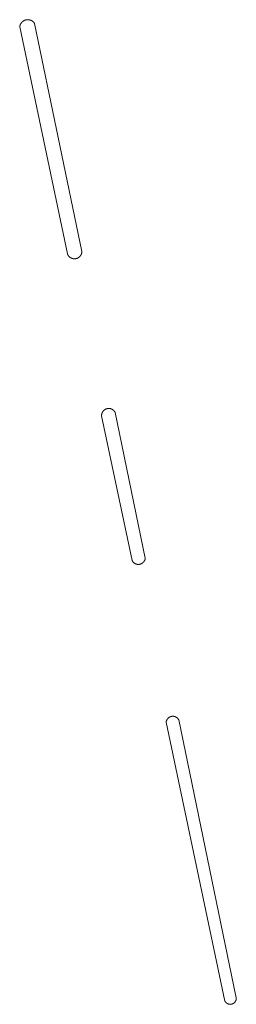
# Model space of a CAD drawing. Extents: x 212171 to 228808, y 571701 to 593093.
# Tile 7 of 97: x 213714 to 213726, y 580405 to 580461. Entities that reach past the tile are written whole.
import ezdxf

# ---------------------------------------------------------------- set-up
doc = ezdxf.new("R2010")
doc.units = 0
doc.layers.add('016 Alles planjaar 2023', color=72, linetype='Continuous', lineweight=20, true_color=0x1e90ff)

msp = doc.modelspace()

# ---------------------------------------------------------------- hatches: boundary and pattern name
at = {"layer": '016 Alles planjaar 2023', "true_color": 0x1e90ff}
h = msp.add_hatch(dxfattribs=at)
h.set_pattern_fill('DQ_CLEAR', color=72, style=0)
h.set_pattern_definition([])
h.paths.add_polyline_path([(213713.662, 580460.167), (213716.358, 580447.323), (213716.36, 580447.316), (213716.363, 580447.31), (213716.365, 580447.303), (213716.368, 580447.297), (213716.37, 580447.291), (213716.373, 580447.284), (213716.376, 580447.278), (213716.379, 580447.272), (213716.382, 580447.265), (213716.385, 580447.259), (213716.388, 580447.253), (213716.392, 580447.247), (213716.395, 580447.241), (213716.399, 580447.235), (213716.402, 580447.229), (213716.406, 580447.224), (213716.41, 580447.218), (213716.414, 580447.212), (213716.418, 580447.206), (213716.422, 580447.201), (213716.426, 580447.195), (213716.43, 580447.19), (213716.435, 580447.185), (213716.439, 580447.179), (213716.444, 580447.174), (213716.449, 580447.169), (213716.453, 580447.164), (213716.458, 580447.159), (213716.463, 580447.154), (213716.468, 580447.149), (213716.473, 580447.145), (213716.478, 580447.14), (213716.483, 580447.135), (213716.489, 580447.131), (213716.494, 580447.127), (213716.499, 580447.122), (213716.505, 580447.118), (213716.51, 580447.114), (213716.516, 580447.11), (213716.522, 580447.106), (213716.528, 580447.102), (213716.533, 580447.099), (213716.539, 580447.095), (213716.545, 580447.091), (213716.551, 580447.088), (213716.557, 580447.085), (213716.563, 580447.081), (213716.57, 580447.078), (213716.576, 580447.075), (213716.582, 580447.072), (213716.588, 580447.069), (213716.595, 580447.067), (213716.601, 580447.064), (213716.608, 580447.062), (213716.614, 580447.059), (213716.621, 580447.057), (213716.627, 580447.055), (213716.634, 580447.053), (213716.64, 580447.051), (213716.647, 580447.049), (213716.654, 580447.047), (213716.66, 580447.045), (213716.667, 580447.044), (213716.674, 580447.042), (213716.681, 580447.041), (213716.688, 580447.04), (213716.694, 580447.039), (213716.701, 580447.038), (213716.708, 580447.037), (213716.715, 580447.036), (213716.722, 580447.035), (213716.729, 580447.035), (213716.736, 580447.035), (213716.743, 580447.034), (213716.75, 580447.034), (213716.756, 580447.034), (213716.763, 580447.034), (213716.77, 580447.034), (213716.777, 580447.034), (213716.784, 580447.035), (213716.791, 580447.035), (213716.798, 580447.036), (213716.805, 580447.037), (213716.812, 580447.038), (213716.819, 580447.039), (213716.825, 580447.04), (213716.832, 580447.041), (213716.839, 580447.042), (213716.846, 580447.043), (213716.853, 580447.045), (213716.859, 580447.047), (213716.866, 580447.048), (213716.873, 580447.05), (213716.879, 580447.052), (213716.886, 580447.054), (213716.892, 580447.056), (213716.899, 580447.059), (213716.905, 580447.061), (213716.912, 580447.064), (213716.918, 580447.066), (213716.925, 580447.069), (213716.931, 580447.072), (213716.937, 580447.075), (213716.944, 580447.078), (213716.95, 580447.081), (213716.956, 580447.084), (213716.962, 580447.087), (213716.968, 580447.091), (213716.974, 580447.094), (213716.98, 580447.098), (213716.986, 580447.102), (213716.991, 580447.105), (213716.997, 580447.109), (213717.003, 580447.113), (213717.008, 580447.117), (213717.014, 580447.121), (213717.019, 580447.126), (213717.025, 580447.13), (213717.03, 580447.135), (213717.035, 580447.139), (213717.04, 580447.144), (213717.045, 580447.148), (213717.05, 580447.153), (213717.055, 580447.158), (213717.06, 580447.163), (213717.065, 580447.168), (213717.07, 580447.173), (213717.074, 580447.178), (213717.079, 580447.184), (213717.083, 580447.189), (213717.087, 580447.194), (213717.092, 580447.2), (213717.096, 580447.205), (213717.1, 580447.211), (213717.104, 580447.217), (213717.108, 580447.222), (213717.111, 580447.228), (213717.115, 580447.234), (213717.119, 580447.24), (213717.122, 580447.246), (213717.126, 580447.252), (213717.129, 580447.258), (213717.132, 580447.264), (213717.135, 580447.27), (213717.138, 580447.277), (213717.141, 580447.283), (213717.144, 580447.289), (213717.146, 580447.296), (213717.149, 580447.302), (213717.151, 580447.309), (213717.154, 580447.315), (213717.156, 580447.322), (213717.158, 580447.328), (213717.16, 580447.335), (213717.162, 580447.342), (213717.164, 580447.348), (213717.165, 580447.355), (213717.167, 580447.362), (213717.169, 580447.368), (213717.17, 580447.375), (213717.171, 580447.382), (213717.172, 580447.389), (213717.173, 580447.396), (213717.174, 580447.403), (213717.175, 580447.409), (213717.176, 580447.416), (213717.176, 580447.423), (213717.177, 580447.43), (213717.177, 580447.437), (213714.507, 580460.359), (213714.503, 580460.365), (213714.499, 580460.372), (213714.495, 580460.378), (213714.491, 580460.384), (213714.486, 580460.391), (213714.482, 580460.397), (213714.477, 580460.403), (213714.472, 580460.409), (213714.468, 580460.414), (213714.463, 580460.42), (213714.458, 580460.426), (213714.453, 580460.431), (213714.448, 580460.437), (213714.442, 580460.442), (213714.437, 580460.448), (213714.432, 580460.453), (213714.426, 580460.458), (213714.42, 580460.463), (213714.415, 580460.468), (213714.409, 580460.473), (213714.403, 580460.478), (213714.397, 580460.483), (213714.391, 580460.487), (213714.385, 580460.492), (213714.379, 580460.496), (213714.373, 580460.501), (213714.366, 580460.505), (213714.36, 580460.509), (213714.354, 580460.513), (213714.347, 580460.517), (213714.341, 580460.52), (213714.334, 580460.524), (213714.327, 580460.528), (213714.321, 580460.531), (213714.314, 580460.534), (213714.307, 580460.538), (213714.3, 580460.541), (213714.293, 580460.544), (213714.286, 580460.547), (213714.279, 580460.549), (213714.272, 580460.552), (213714.265, 580460.555), (213714.258, 580460.557), (213714.251, 580460.559), (213714.243, 580460.561), (213714.236, 580460.563), (213714.229, 580460.565), (213714.221, 580460.567), (213714.214, 580460.569), (213714.207, 580460.57), (213714.199, 580460.572), (213714.192, 580460.573), (213714.184, 580460.574), (213714.177, 580460.575), (213714.169, 580460.576), (213714.162, 580460.577), (213714.154, 580460.578), (213714.147, 580460.578), (213714.139, 580460.579), (213714.132, 580460.579), (213714.124, 580460.579), (213714.116, 580460.579), (213714.109, 580460.579), (213714.101, 580460.579), (213714.094, 580460.579), (213714.086, 580460.578), (213714.079, 580460.578), (213714.071, 580460.577), (213714.064, 580460.576), (213714.056, 580460.575), (213714.049, 580460.574), (213714.041, 580460.573), (213714.034, 580460.572), (213714.026, 580460.57), (213714.019, 580460.569), (213714.012, 580460.567), (213714.004, 580460.565), (213713.997, 580460.563), (213713.99, 580460.561), (213713.982, 580460.559), (213713.975, 580460.557), (213713.968, 580460.555), (213713.961, 580460.552), (213713.954, 580460.549), (213713.947, 580460.547), (213713.94, 580460.544), (213713.933, 580460.541), (213713.926, 580460.538), (213713.919, 580460.535), (213713.912, 580460.531), (213713.905, 580460.528), (213713.899, 580460.524), (213713.892, 580460.521), (213713.886, 580460.517), (213713.879, 580460.513), (213713.873, 580460.509), (213713.866, 580460.505), (213713.86, 580460.501), (213713.854, 580460.496), (213713.848, 580460.492), (213713.842, 580460.487), (213713.836, 580460.483), (213713.83, 580460.478), (213713.824, 580460.473), (213713.818, 580460.468), (213713.812, 580460.463), (213713.807, 580460.458), (213713.801, 580460.453), (213713.796, 580460.448), (213713.791, 580460.443), (213713.785, 580460.437), (213713.78, 580460.432), (213713.775, 580460.426), (213713.77, 580460.42), (213713.765, 580460.415), (213713.76, 580460.409), (213713.756, 580460.403), (213713.751, 580460.397), (213713.747, 580460.391), (213713.742, 580460.385), (213713.738, 580460.378), (213713.734, 580460.372), (213713.73, 580460.366), (213713.726, 580460.359), (213713.722, 580460.353), (213713.718, 580460.346), (213713.714, 580460.339), (213713.711, 580460.333), (213713.708, 580460.326), (213713.704, 580460.319), (213713.701, 580460.312), (213713.698, 580460.305), (213713.695, 580460.299), (213713.692, 580460.292), (213713.689, 580460.284), (213713.687, 580460.277), (213713.684, 580460.27), (213713.682, 580460.263), (213713.68, 580460.256), (213713.678, 580460.249), (213713.675, 580460.241), (213713.674, 580460.234), (213713.672, 580460.227), (213713.67, 580460.219), (213713.669, 580460.212), (213713.667, 580460.204), (213713.666, 580460.197), (213713.665, 580460.19), (213713.664, 580460.182), (213713.663, 580460.175), (213713.662, 580460.167)])
h = msp.add_hatch(dxfattribs=at)
h.set_pattern_fill('DQ_CLEAR', color=72, style=0)
h.set_pattern_definition([])
h.paths.add_polyline_path([(213720.764, 580430.074), (213719.059, 580438.328), (213719.056, 580438.334), (213719.053, 580438.34), (213719.05, 580438.346), (213719.046, 580438.352), (213719.043, 580438.357), (213719.039, 580438.363), (213719.036, 580438.369), (213719.032, 580438.374), (213719.028, 580438.38), (213719.025, 580438.385), (213719.021, 580438.391), (213719.017, 580438.396), (213719.012, 580438.401), (213719.008, 580438.406), (213719.004, 580438.412), (213718.999, 580438.417), (213718.995, 580438.422), (213718.99, 580438.426), (213718.986, 580438.431), (213718.981, 580438.436), (213718.976, 580438.441), (213718.971, 580438.445), (213718.966, 580438.45), (213718.961, 580438.454), (213718.956, 580438.459), (213718.951, 580438.463), (213718.946, 580438.467), (213718.941, 580438.471), (213718.935, 580438.475), (213718.93, 580438.479), (213718.924, 580438.483), (213718.919, 580438.487), (213718.913, 580438.49), (213718.908, 580438.494), (213718.902, 580438.497), (213718.896, 580438.5), (213718.89, 580438.504), (213718.884, 580438.507), (213718.878, 580438.51), (213718.872, 580438.513), (213718.866, 580438.516), (213718.86, 580438.518), (213718.854, 580438.521), (213718.848, 580438.524), (213718.842, 580438.526), (213718.835, 580438.528), (213718.829, 580438.531), (213718.823, 580438.533), (213718.816, 580438.535), (213718.81, 580438.537), (213718.803, 580438.539), (213718.797, 580438.54), (213718.79, 580438.542), (213718.784, 580438.543), (213718.777, 580438.545), (213718.771, 580438.546), (213718.764, 580438.547), (213718.758, 580438.548), (213718.751, 580438.549), (213718.744, 580438.55), (213718.738, 580438.551), (213718.731, 580438.552), (213718.724, 580438.552), (213718.718, 580438.552), (213718.711, 580438.553), (213718.704, 580438.553), (213718.698, 580438.553), (213718.691, 580438.553), (213718.684, 580438.553), (213718.678, 580438.553), (213718.671, 580438.552), (213718.664, 580438.552), (213718.658, 580438.551), (213718.651, 580438.55), (213718.644, 580438.55), (213718.638, 580438.549), (213718.631, 580438.548), (213718.624, 580438.546), (213718.618, 580438.545), (213718.611, 580438.544), (213718.605, 580438.542), (213718.598, 580438.541), (213718.592, 580438.539), (213718.585, 580438.537), (213718.579, 580438.535), (213718.573, 580438.533), (213718.566, 580438.531), (213718.56, 580438.529), (213718.554, 580438.527), (213718.547, 580438.524), (213718.541, 580438.522), (213718.535, 580438.519), (213718.529, 580438.517), (213718.523, 580438.514), (213718.517, 580438.511), (213718.511, 580438.508), (213718.505, 580438.505), (213718.499, 580438.501), (213718.493, 580438.498), (213718.488, 580438.495), (213718.482, 580438.491), (213718.476, 580438.488), (213718.471, 580438.484), (213718.465, 580438.48), (213718.46, 580438.476), (213718.454, 580438.472), (213718.449, 580438.468), (213718.444, 580438.464), (213718.439, 580438.46), (213718.433, 580438.455), (213718.428, 580438.451), (213718.423, 580438.447), (213718.419, 580438.442), (213718.414, 580438.437), (213718.409, 580438.433), (213718.404, 580438.428), (213718.4, 580438.423), (213718.395, 580438.418), (213718.391, 580438.413), (213718.386, 580438.408), (213718.382, 580438.403), (213718.378, 580438.398), (213718.374, 580438.392), (213718.37, 580438.387), (213718.366, 580438.381), (213718.362, 580438.376), (213718.359, 580438.37), (213718.355, 580438.365), (213718.351, 580438.359), (213718.348, 580438.353), (213718.345, 580438.347), (213718.341, 580438.342), (213718.338, 580438.336), (213718.335, 580438.33), (213718.332, 580438.324), (213718.329, 580438.318), (213718.327, 580438.312), (213718.324, 580438.305), (213718.322, 580438.299), (213718.319, 580438.293), (213718.317, 580438.287), (213718.315, 580438.28), (213718.312, 580438.274), (213718.31, 580438.268), (213718.308, 580438.261), (213718.307, 580438.255), (213718.305, 580438.248), (213718.303, 580438.242), (213718.302, 580438.235), (213718.301, 580438.229), (213718.299, 580438.222), (213718.298, 580438.216), (213718.297, 580438.209), (213718.296, 580438.202), (213718.295, 580438.196), (213718.295, 580438.189), (213718.294, 580438.182), (213718.293, 580438.176), (213718.293, 580438.169), (213718.293, 580438.162), (213718.293, 580438.156), (213718.293, 580438.149), (213718.293, 580438.142), (213718.293, 580438.136), (213718.293, 580438.129), (213720.017, 580429.938), (213720.02, 580429.932), (213720.023, 580429.926), (213720.026, 580429.921), (213720.029, 580429.915), (213720.033, 580429.909), (213720.036, 580429.904), (213720.039, 580429.898), (213720.043, 580429.893), (213720.047, 580429.888), (213720.05, 580429.882), (213720.054, 580429.877), (213720.058, 580429.872), (213720.062, 580429.867), (213720.066, 580429.862), (213720.07, 580429.857), (213720.075, 580429.852), (213720.079, 580429.847), (213720.083, 580429.842), (213720.088, 580429.837), (213720.093, 580429.833), (213720.097, 580429.828), (213720.102, 580429.824), (213720.107, 580429.819), (213720.112, 580429.815), (213720.116, 580429.811), (213720.121, 580429.807), (213720.127, 580429.803), (213720.132, 580429.799), (213720.137, 580429.795), (213720.142, 580429.791), (213720.147, 580429.787), (213720.153, 580429.784), (213720.158, 580429.78), (213720.164, 580429.777), (213720.169, 580429.773), (213720.175, 580429.77), (213720.181, 580429.767), (213720.186, 580429.764), (213720.192, 580429.761), (213720.198, 580429.758), (213720.204, 580429.755), (213720.21, 580429.752), (213720.216, 580429.75), (213720.222, 580429.747), (213720.228, 580429.745), (213720.234, 580429.742), (213720.24, 580429.74), (213720.246, 580429.738), (213720.252, 580429.736), (213720.258, 580429.734), (213720.265, 580429.732), (213720.271, 580429.731), (213720.277, 580429.729), (213720.284, 580429.728), (213720.29, 580429.726), (213720.296, 580429.725), (213720.303, 580429.724), (213720.309, 580429.723), (213720.316, 580429.722), (213720.322, 580429.721), (213720.328, 580429.72), (213720.335, 580429.719), (213720.341, 580429.719), (213720.348, 580429.718), (213720.354, 580429.718), (213720.361, 580429.718), (213720.367, 580429.718), (213720.374, 580429.718), (213720.38, 580429.718), (213720.387, 580429.718), (213720.393, 580429.718), (213720.4, 580429.719), (213720.406, 580429.719), (213720.413, 580429.72), (213720.419, 580429.721), (213720.426, 580429.722), (213720.432, 580429.723), (213720.439, 580429.724), (213720.445, 580429.725), (213720.451, 580429.726), (213720.458, 580429.727), (213720.464, 580429.729), (213720.47, 580429.73), (213720.477, 580429.732), (213720.483, 580429.734), (213720.489, 580429.736), (213720.495, 580429.738), (213720.501, 580429.74), (213720.508, 580429.742), (213720.514, 580429.744), (213720.52, 580429.747), (213720.526, 580429.749), (213720.532, 580429.752), (213720.538, 580429.755), (213720.543, 580429.757), (213720.549, 580429.76), (213720.555, 580429.763), (213720.561, 580429.766), (213720.566, 580429.77), (213720.572, 580429.773), (213720.578, 580429.776), (213720.583, 580429.78), (213720.589, 580429.783), (213720.594, 580429.787), (213720.599, 580429.79), (213720.605, 580429.794), (213720.61, 580429.798), (213720.615, 580429.802), (213720.62, 580429.806), (213720.625, 580429.81), (213720.63, 580429.815), (213720.635, 580429.819), (213720.64, 580429.823), (213720.644, 580429.828), (213720.649, 580429.832), (213720.654, 580429.837), (213720.658, 580429.842), (213720.663, 580429.846), (213720.667, 580429.851), (213720.671, 580429.856), (213720.675, 580429.861), (213720.679, 580429.866), (213720.684, 580429.871), (213720.687, 580429.876), (213720.691, 580429.882), (213720.695, 580429.887), (213720.699, 580429.892), (213720.702, 580429.898), (213720.706, 580429.903), (213720.709, 580429.909), (213720.713, 580429.914), (213720.716, 580429.92), (213720.719, 580429.926), (213720.722, 580429.931), (213720.725, 580429.937), (213720.728, 580429.943), (213720.73, 580429.949), (213720.733, 580429.955), (213720.736, 580429.961), (213720.738, 580429.967), (213720.74, 580429.973), (213720.743, 580429.979), (213720.745, 580429.985), (213720.747, 580429.991), (213720.749, 580429.998), (213720.751, 580430.004), (213720.752, 580430.01), (213720.754, 580430.016), (213720.756, 580430.023), (213720.757, 580430.029), (213720.758, 580430.035), (213720.759, 580430.042), (213720.761, 580430.048), (213720.762, 580430.055), (213720.763, 580430.061), (213720.763, 580430.068), (213720.764, 580430.074)])
h = msp.add_hatch(dxfattribs=at)
h.set_pattern_fill('DQ_CLEAR', color=72, style=0)
h.set_pattern_definition([])
h.paths.add_polyline_path([(213725.269, 580404.978), (213725.272, 580404.973), (213725.274, 580404.968), (213725.277, 580404.963), (213725.28, 580404.958), (213725.283, 580404.954), (213725.286, 580404.949), (213725.289, 580404.944), (213725.293, 580404.94), (213725.296, 580404.935), (213725.299, 580404.931), (213725.303, 580404.926), (213725.306, 580404.922), (213725.31, 580404.917), (213725.314, 580404.913), (213725.317, 580404.909), (213725.321, 580404.905), (213725.325, 580404.901), (213725.329, 580404.897), (213725.333, 580404.893), (213725.337, 580404.889), (213725.341, 580404.885), (213725.345, 580404.881), (213725.35, 580404.878), (213725.354, 580404.874), (213725.358, 580404.871), (213725.363, 580404.867), (213725.367, 580404.864), (213725.372, 580404.86), (213725.376, 580404.857), (213725.381, 580404.854), (213725.386, 580404.851), (213725.391, 580404.848), (213725.395, 580404.845), (213725.4, 580404.842), (213725.405, 580404.839), (213725.41, 580404.837), (213725.415, 580404.834), (213725.42, 580404.831), (213725.425, 580404.829), (213725.43, 580404.827), (213725.435, 580404.824), (213725.441, 580404.822), (213725.446, 580404.82), (213725.451, 580404.818), (213725.456, 580404.816), (213725.462, 580404.814), (213725.467, 580404.813), (213725.472, 580404.811), (213725.478, 580404.809), (213725.483, 580404.808), (213725.489, 580404.806), (213725.494, 580404.805), (213725.5, 580404.804), (213725.505, 580404.803), (213725.511, 580404.802), (213725.516, 580404.801), (213725.522, 580404.8), (213725.527, 580404.799), (213725.533, 580404.799), (213725.539, 580404.798), (213725.544, 580404.798), (213725.55, 580404.797), (213725.555, 580404.797), (213725.561, 580404.797), (213725.567, 580404.797), (213725.572, 580404.796), (213725.578, 580404.797), (213725.584, 580404.797), (213725.589, 580404.797), (213725.595, 580404.797), (213725.6, 580404.798), (213725.606, 580404.798), (213725.612, 580404.799), (213725.617, 580404.8), (213725.623, 580404.801), (213725.628, 580404.801), (213725.634, 580404.802), (213725.639, 580404.803), (213725.645, 580404.805), (213725.65, 580404.806), (213725.656, 580404.807), (213725.661, 580404.809), (213725.667, 580404.81), (213725.672, 580404.812), (213725.677, 580404.814), (213725.683, 580404.815), (213725.688, 580404.817), (213725.693, 580404.819), (213725.699, 580404.821), (213725.704, 580404.824), (213725.709, 580404.826), (213725.714, 580404.828), (213725.719, 580404.831), (213725.724, 580404.833), (213725.729, 580404.836), (213725.734, 580404.838), (213725.739, 580404.841), (213725.744, 580404.844), (213725.749, 580404.847), (213725.754, 580404.85), (213725.758, 580404.853), (213725.763, 580404.856), (213725.768, 580404.859), (213725.772, 580404.862), (213725.777, 580404.866), (213725.781, 580404.869), (213725.786, 580404.873), (213725.79, 580404.876), (213725.794, 580404.88), (213725.798, 580404.884), (213725.803, 580404.887), (213725.807, 580404.891), (213725.811, 580404.895), (213725.815, 580404.899), (213725.819, 580404.903), (213725.822, 580404.907), (213725.826, 580404.912), (213725.83, 580404.916), (213725.833, 580404.92), (213725.837, 580404.925), (213725.84, 580404.929), (213725.844, 580404.933), (213725.847, 580404.938), (213725.85, 580404.943), (213725.854, 580404.947), (213725.857, 580404.952), (213725.86, 580404.957), (213725.863, 580404.961), (213725.866, 580404.966), (213725.868, 580404.971), (213725.871, 580404.976), (213725.874, 580404.981), (213725.876, 580404.986), (213725.879, 580404.991), (213725.881, 580404.996), (213725.883, 580405.001), (213725.886, 580405.007), (213725.888, 580405.012), (213725.89, 580405.017), (213725.892, 580405.022), (213725.894, 580405.028), (213725.895, 580405.033), (213725.897, 580405.038), (213725.899, 580405.044), (213725.9, 580405.049), (213725.901, 580405.055), (213725.903, 580405.06), (213725.904, 580405.066), (213725.905, 580405.071), (213725.906, 580405.077), (213725.907, 580405.082), (213725.908, 580405.088), (213725.909, 580405.093), (213725.91, 580405.099), (213725.91, 580405.105), (213725.911, 580405.11), (213725.911, 580405.116), (213725.911, 580405.121), (213725.912, 580405.127), (213725.912, 580405.133), (213725.912, 580405.138), (213725.912, 580405.144), (213725.912, 580405.15), (213725.911, 580405.155), (213725.911, 580405.161), (213725.911, 580405.166), (213725.91, 580405.172), (213722.657, 580420.914), (213722.654, 580420.92), (213722.651, 580420.925), (213722.648, 580420.93), (213722.644, 580420.936), (213722.641, 580420.941), (213722.638, 580420.946), (213722.634, 580420.952), (213722.631, 580420.957), (213722.627, 580420.962), (213722.623, 580420.967), (213722.619, 580420.972), (213722.615, 580420.977), (213722.611, 580420.981), (213722.607, 580420.986), (213722.603, 580420.991), (213722.599, 580420.996), (213722.594, 580421), (213722.59, 580421.005), (213722.585, 580421.009), (213722.581, 580421.013), (213722.576, 580421.018), (213722.572, 580421.022), (213722.567, 580421.026), (213722.562, 580421.03), (213722.557, 580421.034), (213722.552, 580421.038), (213722.547, 580421.041), (213722.542, 580421.045), (213722.537, 580421.049), (213722.532, 580421.052), (213722.526, 580421.056), (213722.521, 580421.059), (213722.516, 580421.062), (213722.51, 580421.065), (213722.505, 580421.068), (213722.499, 580421.071), (213722.494, 580421.074), (213722.488, 580421.077), (213722.482, 580421.08), (213722.477, 580421.082), (213722.471, 580421.085), (213722.465, 580421.087), (213722.459, 580421.09), (213722.453, 580421.092), (213722.447, 580421.094), (213722.441, 580421.096), (213722.435, 580421.098), (213722.429, 580421.1), (213722.423, 580421.101), (213722.417, 580421.103), (213722.411, 580421.105), (213722.405, 580421.106), (213722.399, 580421.107), (213722.393, 580421.109), (213722.387, 580421.11), (213722.38, 580421.111), (213722.374, 580421.112), (213722.368, 580421.112), (213722.362, 580421.113), (213722.355, 580421.114), (213722.349, 580421.114), (213722.343, 580421.115), (213722.337, 580421.115), (213722.33, 580421.115), (213722.324, 580421.115), (213722.318, 580421.115), (213722.311, 580421.115), (213722.305, 580421.115), (213722.299, 580421.114), (213722.293, 580421.114), (213722.286, 580421.113), (213722.28, 580421.113), (213722.274, 580421.112), (213722.268, 580421.111), (213722.261, 580421.11), (213722.255, 580421.109), (213722.249, 580421.108), (213722.243, 580421.107), (213722.237, 580421.105), (213722.231, 580421.104), (213722.225, 580421.102), (213722.219, 580421.101), (213722.213, 580421.099), (213722.207, 580421.097), (213722.201, 580421.095), (213722.195, 580421.093), (213722.189, 580421.091), (213722.183, 580421.089), (213722.177, 580421.086), (213722.171, 580421.084), (213722.165, 580421.081), (213722.16, 580421.079), (213722.154, 580421.076), (213722.149, 580421.073), (213722.143, 580421.07), (213722.137, 580421.067), (213722.132, 580421.064), (213722.127, 580421.061), (213722.121, 580421.057), (213722.116, 580421.054), (213722.111, 580421.051), (213722.105, 580421.047), (213722.1, 580421.043), (213722.095, 580421.04), (213722.09, 580421.036), (213722.085, 580421.032), (213722.08, 580421.028), (213722.076, 580421.024), (213722.071, 580421.02), (213722.066, 580421.016), (213722.062, 580421.011), (213722.057, 580421.007), (213722.053, 580421.003), (213722.048, 580420.998), (213722.044, 580420.994), (213722.04, 580420.989), (213722.036, 580420.984), (213722.032, 580420.979), (213722.028, 580420.975), (213722.024, 580420.97), (213722.02, 580420.965), (213722.016, 580420.96), (213722.012, 580420.955), (213722.009, 580420.949), (213722.005, 580420.944), (213722.002, 580420.939), (213721.999, 580420.933), (213721.995, 580420.928), (213721.992, 580420.923), (213721.989, 580420.917), (213721.986, 580420.912), (213721.983, 580420.906), (213721.981, 580420.9), (213721.978, 580420.895), (213721.975, 580420.889), (213721.973, 580420.883), (213721.97, 580420.877), (213721.968, 580420.872), (213721.966, 580420.866), (213721.964, 580420.86), (213721.962, 580420.854), (213721.96, 580420.848), (213721.958, 580420.842), (213721.956, 580420.836), (213721.955, 580420.83), (213721.953, 580420.824), (213721.952, 580420.817), (213721.951, 580420.811), (213721.949, 580420.805), (213721.948, 580420.799), (213721.947, 580420.793), (213721.946, 580420.786), (213721.946, 580420.78), (213721.945, 580420.774), (213725.269, 580404.978)])

# ---------------------------------------------------------------- linework, layer by layer
at = {"layer": '016 Alles planjaar 2023', "color": 14, "true_color": 0x004000}
for points in [[(213713.662, 580460.167), (213716.358, 580447.323), (213716.36, 580447.316), (213716.363, 580447.31), (213716.365, 580447.303), (213716.368, 580447.297), (213716.37, 580447.291), (213716.373, 580447.284), (213716.376, 580447.278), (213716.379, 580447.272), (213716.382, 580447.265), (213716.385, 580447.259), (213716.388, 580447.253), (213716.392, 580447.247), (213716.395, 580447.241), (213716.399, 580447.235), (213716.402, 580447.229), (213716.406, 580447.224), (213716.41, 580447.218), (213716.414, 580447.212), (213716.418, 580447.206), (213716.422, 580447.201), (213716.426, 580447.195), (213716.43, 580447.19), (213716.435, 580447.185), (213716.439, 580447.179), (213716.444, 580447.174), (213716.449, 580447.169), (213716.453, 580447.164), (213716.458, 580447.159), (213716.463, 580447.154), (213716.468, 580447.149), (213716.473, 580447.145), (213716.478, 580447.14), (213716.483, 580447.135), (213716.489, 580447.131), (213716.494, 580447.127), (213716.499, 580447.122), (213716.505, 580447.118), (213716.51, 580447.114), (213716.516, 580447.11), (213716.522, 580447.106), (213716.528, 580447.102), (213716.533, 580447.099), (213716.539, 580447.095), (213716.545, 580447.091), (213716.551, 580447.088), (213716.557, 580447.085), (213716.563, 580447.081), (213716.57, 580447.078), (213716.576, 580447.075), (213716.582, 580447.072), (213716.588, 580447.069), (213716.595, 580447.067), (213716.601, 580447.064), (213716.608, 580447.062), (213716.614, 580447.059), (213716.621, 580447.057), (213716.627, 580447.055), (213716.634, 580447.053), (213716.64, 580447.051), (213716.647, 580447.049), (213716.654, 580447.047), (213716.66, 580447.045), (213716.667, 580447.044), (213716.674, 580447.042), (213716.681, 580447.041), (213716.688, 580447.04), (213716.694, 580447.039), (213716.701, 580447.038), (213716.708, 580447.037), (213716.715, 580447.036), (213716.722, 580447.035), (213716.729, 580447.035), (213716.736, 580447.035), (213716.743, 580447.034), (213716.75, 580447.034), (213716.756, 580447.034), (213716.763, 580447.034), (213716.77, 580447.034), (213716.777, 580447.034), (213716.784, 580447.035), (213716.791, 580447.035), (213716.798, 580447.036), (213716.805, 580447.037), (213716.812, 580447.038), (213716.819, 580447.039), (213716.825, 580447.04), (213716.832, 580447.041), (213716.839, 580447.042), (213716.846, 580447.043), (213716.853, 580447.045), (213716.859, 580447.047), (213716.866, 580447.048), (213716.873, 580447.05), (213716.879, 580447.052), (213716.886, 580447.054), (213716.892, 580447.056), (213716.899, 580447.059), (213716.905, 580447.061), (213716.912, 580447.064), (213716.918, 580447.066), (213716.925, 580447.069), (213716.931, 580447.072), (213716.937, 580447.075), (213716.944, 580447.078), (213716.95, 580447.081), (213716.956, 580447.084), (213716.962, 580447.087), (213716.968, 580447.091), (213716.974, 580447.094), (213716.98, 580447.098), (213716.986, 580447.102), (213716.991, 580447.105), (213716.997, 580447.109), (213717.003, 580447.113), (213717.008, 580447.117), (213717.014, 580447.121), (213717.019, 580447.126), (213717.025, 580447.13), (213717.03, 580447.135), (213717.035, 580447.139), (213717.04, 580447.144), (213717.045, 580447.148), (213717.05, 580447.153), (213717.055, 580447.158), (213717.06, 580447.163), (213717.065, 580447.168), (213717.07, 580447.173), (213717.074, 580447.178), (213717.079, 580447.184), (213717.083, 580447.189), (213717.087, 580447.194), (213717.092, 580447.2), (213717.096, 580447.205), (213717.1, 580447.211), (213717.104, 580447.217), (213717.108, 580447.222), (213717.111, 580447.228), (213717.115, 580447.234), (213717.119, 580447.24), (213717.122, 580447.246), (213717.126, 580447.252), (213717.129, 580447.258), (213717.132, 580447.264), (213717.135, 580447.27), (213717.138, 580447.277), (213717.141, 580447.283), (213717.144, 580447.289), (213717.146, 580447.296), (213717.149, 580447.302), (213717.151, 580447.309), (213717.154, 580447.315), (213717.156, 580447.322), (213717.158, 580447.328), (213717.16, 580447.335), (213717.162, 580447.342), (213717.164, 580447.348), (213717.165, 580447.355), (213717.167, 580447.362), (213717.169, 580447.368), (213717.17, 580447.375), (213717.171, 580447.382), (213717.172, 580447.389), (213717.173, 580447.396), (213717.174, 580447.403), (213717.175, 580447.409), (213717.176, 580447.416), (213717.176, 580447.423), (213717.177, 580447.43), (213717.177, 580447.437), (213714.507, 580460.359), (213714.503, 580460.365), (213714.499, 580460.372), (213714.495, 580460.378), (213714.491, 580460.384), (213714.486, 580460.391), (213714.482, 580460.397), (213714.477, 580460.403), (213714.472, 580460.409), (213714.468, 580460.414), (213714.463, 580460.42), (213714.458, 580460.426), (213714.453, 580460.431), (213714.448, 580460.437), (213714.442, 580460.442), (213714.437, 580460.448), (213714.432, 580460.453), (213714.426, 580460.458), (213714.42, 580460.463), (213714.415, 580460.468), (213714.409, 580460.473), (213714.403, 580460.478), (213714.397, 580460.483), (213714.391, 580460.487), (213714.385, 580460.492), (213714.379, 580460.496), (213714.373, 580460.501), (213714.366, 580460.505), (213714.36, 580460.509), (213714.354, 580460.513), (213714.347, 580460.517), (213714.341, 580460.52), (213714.334, 580460.524), (213714.327, 580460.528), (213714.321, 580460.531), (213714.314, 580460.534), (213714.307, 580460.538), (213714.3, 580460.541), (213714.293, 580460.544), (213714.286, 580460.547), (213714.279, 580460.549), (213714.272, 580460.552), (213714.265, 580460.555), (213714.258, 580460.557), (213714.251, 580460.559), (213714.243, 580460.561), (213714.236, 580460.563), (213714.229, 580460.565), (213714.221, 580460.567), (213714.214, 580460.569), (213714.207, 580460.57), (213714.199, 580460.572), (213714.192, 580460.573), (213714.184, 580460.574), (213714.177, 580460.575), (213714.169, 580460.576), (213714.162, 580460.577), (213714.154, 580460.578), (213714.147, 580460.578), (213714.139, 580460.579), (213714.132, 580460.579), (213714.124, 580460.579), (213714.116, 580460.579), (213714.109, 580460.579), (213714.101, 580460.579), (213714.094, 580460.579), (213714.086, 580460.578), (213714.079, 580460.578), (213714.071, 580460.577), (213714.064, 580460.576), (213714.056, 580460.575), (213714.049, 580460.574), (213714.041, 580460.573), (213714.034, 580460.572), (213714.026, 580460.57), (213714.019, 580460.569), (213714.012, 580460.567), (213714.004, 580460.565), (213713.997, 580460.563), (213713.99, 580460.561), (213713.982, 580460.559), (213713.975, 580460.557), (213713.968, 580460.555), (213713.961, 580460.552), (213713.954, 580460.549), (213713.947, 580460.547), (213713.94, 580460.544), (213713.933, 580460.541), (213713.926, 580460.538), (213713.919, 580460.535), (213713.912, 580460.531), (213713.905, 580460.528), (213713.899, 580460.524), (213713.892, 580460.521), (213713.886, 580460.517), (213713.879, 580460.513), (213713.873, 580460.509), (213713.866, 580460.505), (213713.86, 580460.501), (213713.854, 580460.496), (213713.848, 580460.492), (213713.842, 580460.487), (213713.836, 580460.483), (213713.83, 580460.478), (213713.824, 580460.473), (213713.818, 580460.468), (213713.812, 580460.463), (213713.807, 580460.458), (213713.801, 580460.453), (213713.796, 580460.448), (213713.791, 580460.443), (213713.785, 580460.437), (213713.78, 580460.432), (213713.775, 580460.426), (213713.77, 580460.42), (213713.765, 580460.415), (213713.76, 580460.409), (213713.756, 580460.403), (213713.751, 580460.397), (213713.747, 580460.391), (213713.742, 580460.385), (213713.738, 580460.378), (213713.734, 580460.372), (213713.73, 580460.366), (213713.726, 580460.359), (213713.722, 580460.353), (213713.718, 580460.346), (213713.714, 580460.339), (213713.711, 580460.333), (213713.708, 580460.326), (213713.704, 580460.319), (213713.701, 580460.312), (213713.698, 580460.305), (213713.695, 580460.299), (213713.692, 580460.292), (213713.689, 580460.284), (213713.687, 580460.277), (213713.684, 580460.27), (213713.682, 580460.263), (213713.68, 580460.256), (213713.678, 580460.249), (213713.675, 580460.241), (213713.674, 580460.234), (213713.672, 580460.227), (213713.67, 580460.219), (213713.669, 580460.212), (213713.667, 580460.204), (213713.666, 580460.197), (213713.665, 580460.19), (213713.664, 580460.182), (213713.663, 580460.175), (213713.662, 580460.167)], [(213720.764, 580430.074), (213719.059, 580438.328), (213719.056, 580438.334), (213719.053, 580438.34), (213719.05, 580438.346), (213719.046, 580438.352), (213719.043, 580438.357), (213719.039, 580438.363), (213719.036, 580438.369), (213719.032, 580438.374), (213719.028, 580438.38), (213719.025, 580438.385), (213719.021, 580438.391), (213719.017, 580438.396), (213719.012, 580438.401), (213719.008, 580438.406), (213719.004, 580438.412), (213718.999, 580438.417), (213718.995, 580438.422), (213718.99, 580438.426), (213718.986, 580438.431), (213718.981, 580438.436), (213718.976, 580438.441), (213718.971, 580438.445), (213718.966, 580438.45), (213718.961, 580438.454), (213718.956, 580438.459), (213718.951, 580438.463), (213718.946, 580438.467), (213718.941, 580438.471), (213718.935, 580438.475), (213718.93, 580438.479), (213718.924, 580438.483), (213718.919, 580438.487), (213718.913, 580438.49), (213718.908, 580438.494), (213718.902, 580438.497), (213718.896, 580438.5), (213718.89, 580438.504), (213718.884, 580438.507), (213718.878, 580438.51), (213718.872, 580438.513), (213718.866, 580438.516), (213718.86, 580438.518), (213718.854, 580438.521), (213718.848, 580438.524), (213718.842, 580438.526), (213718.835, 580438.528), (213718.829, 580438.531), (213718.823, 580438.533), (213718.816, 580438.535), (213718.81, 580438.537), (213718.803, 580438.539), (213718.797, 580438.54), (213718.79, 580438.542), (213718.784, 580438.543), (213718.777, 580438.545), (213718.771, 580438.546), (213718.764, 580438.547), (213718.758, 580438.548), (213718.751, 580438.549), (213718.744, 580438.55), (213718.738, 580438.551), (213718.731, 580438.552), (213718.724, 580438.552), (213718.718, 580438.552), (213718.711, 580438.553), (213718.704, 580438.553), (213718.698, 580438.553), (213718.691, 580438.553), (213718.684, 580438.553), (213718.678, 580438.553), (213718.671, 580438.552), (213718.664, 580438.552), (213718.658, 580438.551), (213718.651, 580438.55), (213718.644, 580438.55), (213718.638, 580438.549), (213718.631, 580438.548), (213718.624, 580438.546), (213718.618, 580438.545), (213718.611, 580438.544), (213718.605, 580438.542), (213718.598, 580438.541), (213718.592, 580438.539), (213718.585, 580438.537), (213718.579, 580438.535), (213718.573, 580438.533), (213718.566, 580438.531), (213718.56, 580438.529), (213718.554, 580438.527), (213718.547, 580438.524), (213718.541, 580438.522), (213718.535, 580438.519), (213718.529, 580438.517), (213718.523, 580438.514), (213718.517, 580438.511), (213718.511, 580438.508), (213718.505, 580438.505), (213718.499, 580438.501), (213718.493, 580438.498), (213718.488, 580438.495), (213718.482, 580438.491), (213718.476, 580438.488), (213718.471, 580438.484), (213718.465, 580438.48), (213718.46, 580438.476), (213718.454, 580438.472), (213718.449, 580438.468), (213718.444, 580438.464), (213718.439, 580438.46), (213718.433, 580438.455), (213718.428, 580438.451), (213718.423, 580438.447), (213718.419, 580438.442), (213718.414, 580438.437), (213718.409, 580438.433), (213718.404, 580438.428), (213718.4, 580438.423), (213718.395, 580438.418), (213718.391, 580438.413), (213718.386, 580438.408), (213718.382, 580438.403), (213718.378, 580438.398), (213718.374, 580438.392), (213718.37, 580438.387), (213718.366, 580438.381), (213718.362, 580438.376), (213718.359, 580438.37), (213718.355, 580438.365), (213718.351, 580438.359), (213718.348, 580438.353), (213718.345, 580438.347), (213718.341, 580438.342), (213718.338, 580438.336), (213718.335, 580438.33), (213718.332, 580438.324), (213718.329, 580438.318), (213718.327, 580438.312), (213718.324, 580438.305), (213718.322, 580438.299), (213718.319, 580438.293), (213718.317, 580438.287), (213718.315, 580438.28), (213718.312, 580438.274), (213718.31, 580438.268), (213718.308, 580438.261), (213718.307, 580438.255), (213718.305, 580438.248), (213718.303, 580438.242), (213718.302, 580438.235), (213718.301, 580438.229), (213718.299, 580438.222), (213718.298, 580438.216), (213718.297, 580438.209), (213718.296, 580438.202), (213718.295, 580438.196), (213718.295, 580438.189), (213718.294, 580438.182), (213718.293, 580438.176), (213718.293, 580438.169), (213718.293, 580438.162), (213718.293, 580438.156), (213718.293, 580438.149), (213718.293, 580438.142), (213718.293, 580438.136), (213718.293, 580438.129), (213720.017, 580429.938), (213720.02, 580429.932), (213720.023, 580429.926), (213720.026, 580429.921), (213720.029, 580429.915), (213720.033, 580429.909), (213720.036, 580429.904), (213720.039, 580429.898), (213720.043, 580429.893), (213720.047, 580429.888), (213720.05, 580429.882), (213720.054, 580429.877), (213720.058, 580429.872), (213720.062, 580429.867), (213720.066, 580429.862), (213720.07, 580429.857), (213720.075, 580429.852), (213720.079, 580429.847), (213720.083, 580429.842), (213720.088, 580429.837), (213720.093, 580429.833), (213720.097, 580429.828), (213720.102, 580429.824), (213720.107, 580429.819), (213720.112, 580429.815), (213720.116, 580429.811), (213720.121, 580429.807), (213720.127, 580429.803), (213720.132, 580429.799), (213720.137, 580429.795), (213720.142, 580429.791), (213720.147, 580429.787), (213720.153, 580429.784), (213720.158, 580429.78), (213720.164, 580429.777), (213720.169, 580429.773), (213720.175, 580429.77), (213720.181, 580429.767), (213720.186, 580429.764), (213720.192, 580429.761), (213720.198, 580429.758), (213720.204, 580429.755), (213720.21, 580429.752), (213720.216, 580429.75), (213720.222, 580429.747), (213720.228, 580429.745), (213720.234, 580429.742), (213720.24, 580429.74), (213720.246, 580429.738), (213720.252, 580429.736), (213720.258, 580429.734), (213720.265, 580429.732), (213720.271, 580429.731), (213720.277, 580429.729), (213720.284, 580429.728), (213720.29, 580429.726), (213720.296, 580429.725), (213720.303, 580429.724), (213720.309, 580429.723), (213720.316, 580429.722), (213720.322, 580429.721), (213720.328, 580429.72), (213720.335, 580429.719), (213720.341, 580429.719), (213720.348, 580429.718), (213720.354, 580429.718), (213720.361, 580429.718), (213720.367, 580429.718), (213720.374, 580429.718), (213720.38, 580429.718), (213720.387, 580429.718), (213720.393, 580429.718), (213720.4, 580429.719), (213720.406, 580429.719), (213720.413, 580429.72), (213720.419, 580429.721), (213720.426, 580429.722), (213720.432, 580429.723), (213720.439, 580429.724), (213720.445, 580429.725), (213720.451, 580429.726), (213720.458, 580429.727), (213720.464, 580429.729), (213720.47, 580429.73), (213720.477, 580429.732), (213720.483, 580429.734), (213720.489, 580429.736), (213720.495, 580429.738), (213720.501, 580429.74), (213720.508, 580429.742), (213720.514, 580429.744), (213720.52, 580429.747), (213720.526, 580429.749), (213720.532, 580429.752), (213720.538, 580429.755), (213720.543, 580429.757), (213720.549, 580429.76), (213720.555, 580429.763), (213720.561, 580429.766), (213720.566, 580429.77), (213720.572, 580429.773), (213720.578, 580429.776), (213720.583, 580429.78), (213720.589, 580429.783), (213720.594, 580429.787), (213720.599, 580429.79), (213720.605, 580429.794), (213720.61, 580429.798), (213720.615, 580429.802), (213720.62, 580429.806), (213720.625, 580429.81), (213720.63, 580429.815), (213720.635, 580429.819), (213720.64, 580429.823), (213720.644, 580429.828), (213720.649, 580429.832), (213720.654, 580429.837), (213720.658, 580429.842), (213720.663, 580429.846), (213720.667, 580429.851), (213720.671, 580429.856), (213720.675, 580429.861), (213720.679, 580429.866), (213720.684, 580429.871), (213720.687, 580429.876), (213720.691, 580429.882), (213720.695, 580429.887), (213720.699, 580429.892), (213720.702, 580429.898), (213720.706, 580429.903), (213720.709, 580429.909), (213720.713, 580429.914), (213720.716, 580429.92), (213720.719, 580429.926), (213720.722, 580429.931), (213720.725, 580429.937), (213720.728, 580429.943), (213720.73, 580429.949), (213720.733, 580429.955), (213720.736, 580429.961), (213720.738, 580429.967), (213720.74, 580429.973), (213720.743, 580429.979), (213720.745, 580429.985), (213720.747, 580429.991), (213720.749, 580429.998), (213720.751, 580430.004), (213720.752, 580430.01), (213720.754, 580430.016), (213720.756, 580430.023), (213720.757, 580430.029), (213720.758, 580430.035), (213720.759, 580430.042), (213720.761, 580430.048), (213720.762, 580430.055), (213720.763, 580430.061), (213720.763, 580430.068), (213720.764, 580430.074)], [(213725.269, 580404.978), (213725.272, 580404.973), (213725.274, 580404.968), (213725.277, 580404.963), (213725.28, 580404.958), (213725.283, 580404.954), (213725.286, 580404.949), (213725.289, 580404.944), (213725.293, 580404.94), (213725.296, 580404.935), (213725.299, 580404.931), (213725.303, 580404.926), (213725.306, 580404.922), (213725.31, 580404.917), (213725.314, 580404.913), (213725.317, 580404.909), (213725.321, 580404.905), (213725.325, 580404.901), (213725.329, 580404.897), (213725.333, 580404.893), (213725.337, 580404.889), (213725.341, 580404.885), (213725.345, 580404.881), (213725.35, 580404.878), (213725.354, 580404.874), (213725.358, 580404.871), (213725.363, 580404.867), (213725.367, 580404.864), (213725.372, 580404.86), (213725.376, 580404.857), (213725.381, 580404.854), (213725.386, 580404.851), (213725.391, 580404.848), (213725.395, 580404.845), (213725.4, 580404.842), (213725.405, 580404.839), (213725.41, 580404.837), (213725.415, 580404.834), (213725.42, 580404.831), (213725.425, 580404.829), (213725.43, 580404.827), (213725.435, 580404.824), (213725.441, 580404.822), (213725.446, 580404.82), (213725.451, 580404.818), (213725.456, 580404.816), (213725.462, 580404.814), (213725.467, 580404.813), (213725.472, 580404.811), (213725.478, 580404.809), (213725.483, 580404.808), (213725.489, 580404.806), (213725.494, 580404.805), (213725.5, 580404.804), (213725.505, 580404.803), (213725.511, 580404.802), (213725.516, 580404.801), (213725.522, 580404.8), (213725.527, 580404.799), (213725.533, 580404.799), (213725.539, 580404.798), (213725.544, 580404.798), (213725.55, 580404.797), (213725.555, 580404.797), (213725.561, 580404.797), (213725.567, 580404.797), (213725.572, 580404.796), (213725.578, 580404.797), (213725.584, 580404.797), (213725.589, 580404.797), (213725.595, 580404.797), (213725.6, 580404.798), (213725.606, 580404.798), (213725.612, 580404.799), (213725.617, 580404.8), (213725.623, 580404.801), (213725.628, 580404.801), (213725.634, 580404.802), (213725.639, 580404.803), (213725.645, 580404.805), (213725.65, 580404.806), (213725.656, 580404.807), (213725.661, 580404.809), (213725.667, 580404.81), (213725.672, 580404.812), (213725.677, 580404.814), (213725.683, 580404.815), (213725.688, 580404.817), (213725.693, 580404.819), (213725.699, 580404.821), (213725.704, 580404.824), (213725.709, 580404.826), (213725.714, 580404.828), (213725.719, 580404.831), (213725.724, 580404.833), (213725.729, 580404.836), (213725.734, 580404.838), (213725.739, 580404.841), (213725.744, 580404.844), (213725.749, 580404.847), (213725.754, 580404.85), (213725.758, 580404.853), (213725.763, 580404.856), (213725.768, 580404.859), (213725.772, 580404.862), (213725.777, 580404.866), (213725.781, 580404.869), (213725.786, 580404.873), (213725.79, 580404.876), (213725.794, 580404.88), (213725.798, 580404.884), (213725.803, 580404.887), (213725.807, 580404.891), (213725.811, 580404.895), (213725.815, 580404.899), (213725.819, 580404.903), (213725.822, 580404.907), (213725.826, 580404.912), (213725.83, 580404.916), (213725.833, 580404.92), (213725.837, 580404.925), (213725.84, 580404.929), (213725.844, 580404.933), (213725.847, 580404.938), (213725.85, 580404.943), (213725.854, 580404.947), (213725.857, 580404.952), (213725.86, 580404.957), (213725.863, 580404.961), (213725.866, 580404.966), (213725.868, 580404.971), (213725.871, 580404.976), (213725.874, 580404.981), (213725.876, 580404.986), (213725.879, 580404.991), (213725.881, 580404.996), (213725.883, 580405.001), (213725.886, 580405.007), (213725.888, 580405.012), (213725.89, 580405.017), (213725.892, 580405.022), (213725.894, 580405.028), (213725.895, 580405.033), (213725.897, 580405.038), (213725.899, 580405.044), (213725.9, 580405.049), (213725.901, 580405.055), (213725.903, 580405.06), (213725.904, 580405.066), (213725.905, 580405.071), (213725.906, 580405.077), (213725.907, 580405.082), (213725.908, 580405.088), (213725.909, 580405.093), (213725.91, 580405.099), (213725.91, 580405.105), (213725.911, 580405.11), (213725.911, 580405.116), (213725.911, 580405.121), (213725.912, 580405.127), (213725.912, 580405.133), (213725.912, 580405.138), (213725.912, 580405.144), (213725.912, 580405.15), (213725.911, 580405.155), (213725.911, 580405.161), (213725.911, 580405.166), (213725.91, 580405.172), (213722.657, 580420.914), (213722.654, 580420.92), (213722.651, 580420.925), (213722.648, 580420.93), (213722.644, 580420.936), (213722.641, 580420.941), (213722.638, 580420.946), (213722.634, 580420.952), (213722.631, 580420.957), (213722.627, 580420.962), (213722.623, 580420.967), (213722.619, 580420.972), (213722.615, 580420.977), (213722.611, 580420.981), (213722.607, 580420.986), (213722.603, 580420.991), (213722.599, 580420.996), (213722.594, 580421), (213722.59, 580421.005), (213722.585, 580421.009), (213722.581, 580421.013), (213722.576, 580421.018), (213722.572, 580421.022), (213722.567, 580421.026), (213722.562, 580421.03), (213722.557, 580421.034), (213722.552, 580421.038), (213722.547, 580421.041), (213722.542, 580421.045), (213722.537, 580421.049), (213722.532, 580421.052), (213722.526, 580421.056), (213722.521, 580421.059), (213722.516, 580421.062), (213722.51, 580421.065), (213722.505, 580421.068), (213722.499, 580421.071), (213722.494, 580421.074), (213722.488, 580421.077), (213722.482, 580421.08), (213722.477, 580421.082), (213722.471, 580421.085), (213722.465, 580421.087), (213722.459, 580421.09), (213722.453, 580421.092), (213722.447, 580421.094), (213722.441, 580421.096), (213722.435, 580421.098), (213722.429, 580421.1), (213722.423, 580421.101), (213722.417, 580421.103), (213722.411, 580421.105), (213722.405, 580421.106), (213722.399, 580421.107), (213722.393, 580421.109), (213722.387, 580421.11), (213722.38, 580421.111), (213722.374, 580421.112), (213722.368, 580421.112), (213722.362, 580421.113), (213722.355, 580421.114), (213722.349, 580421.114), (213722.343, 580421.115), (213722.337, 580421.115), (213722.33, 580421.115), (213722.324, 580421.115), (213722.318, 580421.115), (213722.311, 580421.115), (213722.305, 580421.115), (213722.299, 580421.114), (213722.293, 580421.114), (213722.286, 580421.113), (213722.28, 580421.113), (213722.274, 580421.112), (213722.268, 580421.111), (213722.261, 580421.11), (213722.255, 580421.109), (213722.249, 580421.108), (213722.243, 580421.107), (213722.237, 580421.105), (213722.231, 580421.104), (213722.225, 580421.102), (213722.219, 580421.101), (213722.213, 580421.099), (213722.207, 580421.097), (213722.201, 580421.095), (213722.195, 580421.093), (213722.189, 580421.091), (213722.183, 580421.089), (213722.177, 580421.086), (213722.171, 580421.084), (213722.165, 580421.081), (213722.16, 580421.079), (213722.154, 580421.076), (213722.149, 580421.073), (213722.143, 580421.07), (213722.137, 580421.067), (213722.132, 580421.064), (213722.127, 580421.061), (213722.121, 580421.057), (213722.116, 580421.054), (213722.111, 580421.051), (213722.105, 580421.047), (213722.1, 580421.043), (213722.095, 580421.04), (213722.09, 580421.036), (213722.085, 580421.032), (213722.08, 580421.028), (213722.076, 580421.024), (213722.071, 580421.02), (213722.066, 580421.016), (213722.062, 580421.011), (213722.057, 580421.007), (213722.053, 580421.003), (213722.048, 580420.998), (213722.044, 580420.994), (213722.04, 580420.989), (213722.036, 580420.984), (213722.032, 580420.979), (213722.028, 580420.975), (213722.024, 580420.97), (213722.02, 580420.965), (213722.016, 580420.96), (213722.012, 580420.955), (213722.009, 580420.949), (213722.005, 580420.944), (213722.002, 580420.939), (213721.999, 580420.933), (213721.995, 580420.928), (213721.992, 580420.923), (213721.989, 580420.917), (213721.986, 580420.912), (213721.983, 580420.906), (213721.981, 580420.9), (213721.978, 580420.895), (213721.975, 580420.889), (213721.973, 580420.883), (213721.97, 580420.877), (213721.968, 580420.872), (213721.966, 580420.866), (213721.964, 580420.86), (213721.962, 580420.854), (213721.96, 580420.848), (213721.958, 580420.842), (213721.956, 580420.836), (213721.955, 580420.83), (213721.953, 580420.824), (213721.952, 580420.817), (213721.951, 580420.811), (213721.949, 580420.805), (213721.948, 580420.799), (213721.947, 580420.793), (213721.946, 580420.786), (213721.946, 580420.78), (213721.945, 580420.774), (213725.269, 580404.978)]]:
    msp.add_lwpolyline(points, close=True, dxfattribs=at)

doc.saveas('drawing.dxf')
